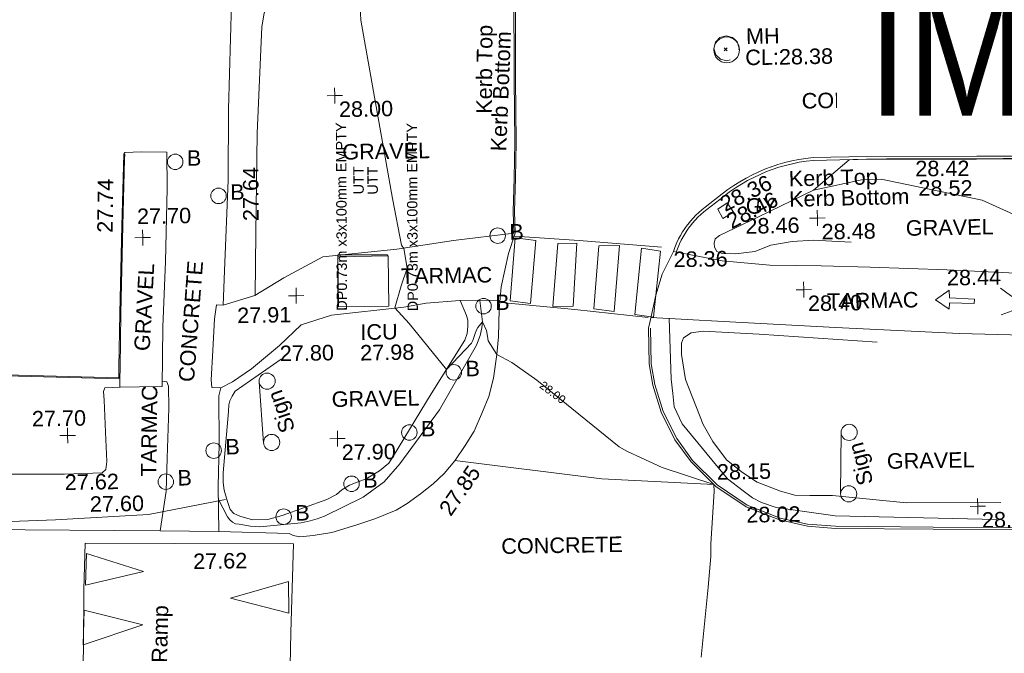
# Model space of a CAD drawing. Header units: millimetres. Extents: x -287732 to 520720, y -88450 to 287754.
# Tile 206 of 256: x -30479 to -6642, y 173686 to 189037. Entities that reach past the tile are written whole.
import ezdxf

# ---------------------------------------------------------------- set-up
doc = ezdxf.new("R2010")
doc.units = ezdxf.units.MM
for name, pattern in [('IMPORT-UG_ELEC_LV_QLB2 _2_', [2700, 1500, -300, 0, -250, 150, -300, 0, -200]), ('IMPORT-UG_ELEC_STREET LIGHTING_QLB2 _2_', [2700, 1500, -300, 0, -250, 150, -300, 0, -200]), ('IMPORT-UG_UNIDENTIFIED_QLA _2_', [2350, 1500, -300, 0, -50, 150, -300, 0, -50])]:
    doc.linetypes.add(name, pattern=pattern)
for name, color, linetype, lineweight, true_color in [('00_TOPO_FOOTPATH', 7, 'Continuous', 9, 0xa50000), ('00_TOPO_FURN_BARRIER_2D', 7, 'Continuous', 9, 0x666666), ('00_TOPO_FURN_BOLLARD', 7, 'Continuous', 9, 0x666666), ('00_TOPO_FURN_SIGN', 7, 'Continuous', 9, 0x666666), ('00_TOPO_KERB_BOTTOM', 1, 'Continuous', 9, 0xff0000), ('00_TOPO_KERB_TOP', 7, 'Continuous', 9, 0xa500a5), ('00_TOPO_LEVEL_SPOT', 7, 'Continuous', 9, 0x666666), ('00_TOPO_ROAD_MARKING_ARROWS', 7, 'Continuous', 9, 0x999999), ('00_TOPO_ROAD_MARKING_WHITE_CONTINUOUS', 7, 'Continuous', 9, 0x999999), ('00_TOPO_SERV_GULLY', 7, 'Continuous', 9, 0x5252a5), ('00_TOPO_SERV_IC', 5, 'Continuous', 9, 0x0000ff), ('00_TOPO_SERV_MH', 7, 'Continuous', 9, 0x666666), ('00_TOPO_TRAFFIC_RAMP', 7, 'Continuous', 9, 0x999999), ('00_UAV_FORM_LINES', 7, 'Continuous', 9, 0x666666), ('00_UAV_KERB_BOTTOM', 1, 'Continuous', 9, 0xff0000), ('00_UAV_KERB_TOP', 7, 'Continuous', 9, 0xa500a5), ('01_DTM_CONTOUR_MNR', 7, 'Continuous', 9, 0xa5a552), ('01_DTM_CONTOUR_MNR_LABELS', 7, 'Continuous', 9, 0xa5a552), ('12333-PUM-2D-U-0001-C01 - Rev2_REVIT IMPORT_dwg', 7, 'Continuous', 9, 0x767676), ('PUM-ELECTRIC-LV-QLB2', 1, 'IMPORT-UG_ELEC_LV_QLB2 _2_', 9, 0xff0000), ('PUM-ELECTRIC-MH', 1, 'Continuous', 9, 0xff0000), ('PUM-UNIDENTIFIED UTILITIES-QLA', 7, 'IMPORT-UG_UNIDENTIFIED_QLA _2_', 9, 0x52a500)]:
    doc.layers.add(name, color=color, linetype=linetype, lineweight=lineweight, true_color=true_color)
for name, color, linetype, lineweight in [('00_TOPO_PEDASTRIAN', 7, 'Continuous', 9), ('00_TOPO_ROAD_EDGE', 7, 'Continuous', 9), ('00_TOPO_SURFACE', 7, 'Continuous', 9), ('00_TOPO_SURVEY_TEXT', 7, 'Continuous', 9), ('A_RHA_Text', 7, 'Continuous', 9), ('GEN-TEXT', 7, 'Continuous', 9)]:
    doc.layers.add(name, color=color, linetype=linetype, lineweight=lineweight)
doc.styles.add('Arial Narrow', font='ARIALN.TTF', dxfattribs={"height": 3000})
doc.styles.add('Arial_1', font='arial.ttf', dxfattribs={"height": 250})
doc.styles.add('Swis721 Lt BT_1', font='swissl.ttf', dxfattribs={"height": 200})
doc.styles.add('Swis721 Lt BT_2', font='swissl.ttf', dxfattribs={"height": 375})

# ---------------------------------------------------------------- blocks, each defined once
blk = doc.blocks.new('12333-PUM-2D-U-0001-C01 - Rev2_REVIT IMPORT_dwg_MSL_Bollard_2-2077182-Site Location Plan Proposed')
at = {"layer": '00_TOPO_FURN_BOLLARD', "color": 254, "true_color": 0xcccccc}
blk.add_circle((0, 0), 62.5, dxfattribs=at)
blk = doc.blocks.new('12333-PUM-2D-U-0001-C01 - Rev2_REVIT IMPORT_dwg_MSL_Sign_SYM-2077194-Site Location Plan Proposed')
at = {"layer": '00_TOPO_FURN_SIGN', "color": 254, "true_color": 0xcccccc}
blk.add_line((1862, 0), (-1862, 0), dxfattribs=at)
for centre in [(-1862, -489), (1862, -489)]:
    blk.add_circle(centre, 489, dxfattribs=at)
blk = doc.blocks.new('12333-PUM-2D-U-0001-C01 - Rev2_REVIT IMPORT_dwg_MM-2077200-Site Location Plan Proposed')
at = {"layer": '00_TOPO_LEVEL_SPOT', "color": 254, "true_color": 0xcccccc, "flags": 128}
for points in [[(0, -500), (0, 0), (-500, 0)], [(500, 0), (0, 0), (0, 500)]]:
    blk.add_lwpolyline(points, dxfattribs=at)
blk = doc.blocks.new('12333-PUM-2D-U-0001-C01 - Rev2_REVIT IMPORT_dwg_PEDESTRIAN CROSS-2077256-Site Location Plan Proposed')
at = {"layer": '00_TOPO_PEDASTRIAN', "true_color": 0xe2e2e2}
blk.add_hatch(color=254, dxfattribs=at).paths.add_polyline_path([(533899411, 725737512), (533899447, 725737535), (533899478, 725737595), (533899484, 725737649), (533899472, 725737702), (533899446, 725737745), (533899424, 725737763), (533899346, 725737761), (533899314, 725737728), (533899293, 725737661), (533899296, 725737606), (533899315, 725737557), (533899347, 725737523), (533899352, 725737519)])
at = {"layer": '00_TOPO_PEDASTRIAN', "color": 253, "true_color": 0xaaaaaa, "flags": 128}
for points in [[(533898845, 725737730), (533898653, 725737861), (533898416, 725738042)], [(533898873, 725738023), (533899074, 725737959), (533899230, 725737667), (533899045, 725737491), (533898925, 725737277)], [(533899230, 725737667), (533898845, 725737730), (533898684, 725737491), (533898414, 725737395)]]:
    blk.add_lwpolyline(points, dxfattribs=at)
blk = doc.blocks.new('12333-PUM-2D-U-0001-C01 - Rev2_REVIT IMPORT_dwg_MGS62954_T2_Galway_ITM_3d_Rev1-2077680-Site Location Plan Proposed')
at = {"layer": '00_TOPO_FOOTPATH', "color": 254, "true_color": 0xcccccc, "flags": 128}
for points in [[(533886657, 725739579), (533885190, 725739430), (533883820, 725739240), (533882020, 725739090), (533881070, 725738600), (533880360, 725738180), (533879590, 725737960), (533879640, 725738790), (533879760, 725740990), (533879800, 725742710), (533879960, 725746140), (533879980, 725746290)], [(533877246, 725741662), (533877270, 725741700), (533877680, 725741710), (533878290, 725741690), (533878280, 725740810), (533878210, 725739040), (533878120, 725737460), (533878080, 725736020), (533877530, 725736020), (533877058, 725736014), (533876690, 725736010), (533876660, 725735920), (533876670, 725735710), (533876690, 725734930), (533876710, 725734220), (533876680, 725734030), (533876590, 725733950), (533875680, 725733930), (533874276, 725733959)], [(533890510, 725739070), (533891690, 725738820), (533892840, 725738700), (533894080, 725738660), (533895270, 725738610), (533897120, 725738510), (533899460, 725738360), (533901000, 725738360), (533902281, 725738483)], [(533886294, 725737961), (533885320, 725737970), (533884500, 725737920), (533883960, 725737840), (533882210, 725737670), (533881470, 725737450), (533880940, 725736960), (533880250, 725736410), (533879780, 725736100), (533879500, 725735960), (533879450, 725735770), (533879430, 725734600), (533879390, 725733570), (533879390, 725732480)], [(533889937, 725737481), (533891690, 725737350), (533894400, 725737160), (533897400, 725736960), (533899550, 725736870), (533900990, 725736830), (533902429, 725737041)]]:
    blk.add_lwpolyline(points, dxfattribs=at)
at = {"layer": '00_TOPO_FURN_BARRIER_2D', "color": 254, "true_color": 0xcccccc, "flags": 128}
blk.add_lwpolyline([(533873460, 725732790), (533875440, 725732830), (533877690, 725732920), (533879560, 725733250)], dxfattribs=at)
at = {"layer": '00_TOPO_KERB_BOTTOM', "color": 254, "true_color": 0xcccccc, "flags": 128}
for points in [[(533886690, 725739580), (533886681, 725740117), (533886719, 725740914), (533886750, 725741785), (533886759, 725743311), (533886796, 725745539), (533886814, 725748088), (533886830, 725749085), (533886842, 725750391)], [(533877246, 725741662), (533877169, 725739925), (533877086, 725737811), (533877040, 725736484), (533877032, 725736244), (533874300, 725736368)], [(533902301, 725732135), (533900272, 725732152), (533896682, 725732235), (533894313, 725732296), (533893636, 725732360), (533892966, 725732522), (533892165, 725732852), (533891438, 725733362), (533890849, 725733965), (533890469, 725734511), (533890147, 725735180), (533889954, 725735844), (533889879, 725736356), (533889873, 725737224)]]:
    blk.add_lwpolyline(points, dxfattribs=at)
at = {"layer": '00_TOPO_KERB_TOP', "color": 254, "true_color": 0xcccccc, "flags": 128}
for points in [[(533886657, 725739579), (533886648, 725740118), (533886686, 725740916), (533886717, 725741785), (533886725, 725743311), (533886763, 725745539), (533886781, 725748088), (533886796, 725749086), (533886809, 725750392)], [(533877272, 725741661), (533877266, 725741537), (533877194, 725739924), (533877112, 725737810), (533877066, 725736483), (533877056, 725736217), (533874299, 725736342)], [(533902297, 725732184), (533900273, 725732201), (533896684, 725732285), (533894316, 725732345), (533893644, 725732409), (533892981, 725732569), (533892189, 725732896), (533891470, 725733400), (533890888, 725733997), (533890512, 725734536), (533890193, 725735198), (533890002, 725735854), (533889928, 725736360), (533889923, 725737225)]]:
    blk.add_lwpolyline(points, dxfattribs=at)
at = {"layer": '00_TOPO_PEDASTRIAN', "color": 254, "true_color": 0xcccccc}
for p, q in [((533886537, 725737944), (533886689, 725739468)), ((533887185, 725739392), (533886689, 725739468)), ((533887032, 725737868), (533887185, 725739392)), ((533887566, 725737792), (533887718, 725739316)), ((533888175, 725739316), (533887718, 725739316)), ((533888061, 725737792), (533888175, 725739316)), ((533888556, 725737715), (533888709, 725739239)), ((533889204, 725739239), (533888709, 725739239)), ((533889052, 725737639), (533889204, 725739239)), ((533889547, 725737563), (533889737, 725739163)), ((533889737, 725739163), (533890195, 725739087)), ((533890195, 725739087), (533890004, 725737487)), ((533887032, 725737868), (533886537, 725737944)), ((533888061, 725737792), (533887566, 725737792)), ((533889052, 725737639), (533888556, 725737715)), ((533889547, 725737563), (533890004, 725737487))]:
    blk.add_line(p, q, dxfattribs=at)
at = {"layer": '00_TOPO_ROAD_EDGE', "color": 254, "true_color": 0xcccccc, "flags": 128}
for points in [[(533873170, 725732640), (533874699, 725732602), (533876857, 725732548), (533877970, 725732520), (533879390, 725732480), (533881090, 725732400), (533881190, 725732350), (533881350, 725732320), (533881670, 725732340), (533882120, 725732410), (533882730, 725732580), (533883170, 725732720), (533883690, 725732920), (533883960, 725733080), (533884290, 725733310), (533884600, 725733540), (533884870, 725733790), (533885130, 725734090), (533885390, 725734460), (533885610, 725734800), (533885820, 725735270), (533885980, 725735640), (533886100, 725736080), (533886190, 725736650), (533886240, 725737080), (533886270, 725737740), (533886330, 725738290), (533886520, 725739090), (533886690, 725739580)], [(533889873, 725737224), (533889907, 725737363), (533889962, 725737581), (533890070, 725738020), (533890230, 725738530), (533890510, 725739070)]]:
    blk.add_lwpolyline(points, dxfattribs=at)
at = {"layer": '00_TOPO_ROAD_MARKING_ARROWS', "color": 254, "true_color": 0xcccccc}
for p, q in [((533876174, 725732000), (533876136, 725731238)), ((533876174, 725732000), (533877545, 725731543)), ((533877545, 725731543), (533876136, 725731238)), ((533879641, 725730857), (533881051, 725731238)), ((533881051, 725730476), (533881051, 725731238)), ((533881051, 725730476), (533879641, 725730857)), ((533876098, 725730629), (533876060, 725729791)), ((533876098, 725730629), (533877507, 725730248)), ((533877507, 725730248), (533876060, 725729791))]:
    blk.add_line(p, q, dxfattribs=at)
at = {"layer": '00_TOPO_ROAD_MARKING_ARROWS', "color": 254, "true_color": 0xcccccc, "flags": 128}
blk.add_lwpolyline([(533897170, 725737830), (533897780, 725737790), (533897770, 725737680), (533897170, 725737710), (533897160, 725737560), (533896830, 725737790), (533897170, 725738020)], close=True, dxfattribs=at)
at = {"layer": '00_TOPO_ROAD_MARKING_WHITE_CONTINUOUS', "color": 254, "true_color": 0xcccccc, "flags": 128}
for points in [[(533886670, 725739510), (533888230, 725739380), (533890220, 725739180)], [(533886320, 725737910), (533888100, 725737710), (533889870, 725737480)]]:
    blk.add_lwpolyline(points, dxfattribs=at)
at = {"layer": '00_TOPO_SERV_GULLY', "color": 254, "true_color": 0xcccccc}
for p, q in [((533891833, 725740230), (533891604, 725740078)), ((533891985, 725740001), (533891833, 725740230)), ((533891719, 725739849), (533891604, 725740078)), ((533891719, 725739849), (533891985, 725740001))]:
    blk.add_line(p, q, dxfattribs=at)
at = {"layer": '00_TOPO_SERV_IC', "color": 254, "true_color": 0xcccccc}
for p, q in [((533882384, 725737868), (533882384, 725739087)), ((533883603, 725739087), (533882384, 725739087)), ((533883603, 725737868), (533883603, 725739087)), ((533882384, 725737868), (533883603, 725737868))]:
    blk.add_line(p, q, dxfattribs=at)
at = {"layer": '00_TOPO_SERV_MH', "color": 254, "true_color": 0xcccccc}
blk.add_circle((533891885, 725743932), 312, dxfattribs=at)
at = {"layer": '00_TOPO_SURFACE', "color": 254, "true_color": 0xcccccc}
blk.add_line((533877056, 725736217), (533877055, 725736014), dxfattribs=at)
at = {"layer": '00_TOPO_SURFACE', "color": 254, "true_color": 0xcccccc, "flags": 128}
for points in [[(533879590, 725737960), (533879430, 725737970), (533879370, 725737630), (533879320, 725736870), (533879270, 725736160), (533879280, 725735970), (533879500, 725735960)], [(533878083, 725736142), (533878190, 725736130), (533878230, 725736020), (533878230, 725735490), (533878170, 725734280), (533878130, 725733480), (533877970, 725732520)]]:
    blk.add_lwpolyline(points, dxfattribs=at)
at = {"layer": '00_TOPO_TRAFFIC_RAMP', "color": 254, "true_color": 0xcccccc, "flags": 128}
blk.add_lwpolyline([(533876150, 725732250), (533878320, 725732210), (533881190, 725732150), (533881090, 725730000), (533881010, 725728000), (533880990, 725726650), (533878760, 725726690), (533876980, 725726670), (533875920, 725726700), (533875970, 725727790), (533876060, 725729690), (533876100, 725731130)], close=True, dxfattribs=at)
at = {"layer": '00_UAV_FORM_LINES', "color": 254, "true_color": 0xcccccc, "flags": 128}
for points in [[(533880368, 725738185), (533880410, 725739693), (533880488, 725742112), (533880642, 725744683), (533880704, 725745014), (533880798, 725745213), (533880932, 725745334)], [(533893925, 725740500), (533892585, 725739875), (533891630, 725739441), (533891529, 725739356), (533891497, 725739257), (533891506, 725739157), (533891564, 725739055), (533891691, 725738998), (533892012, 725738985), (533892485, 725739037), (533892872, 725739182), (533893390, 725739264), (533893917, 725739282), (533894347, 725739250), (533894818, 725739218)], [(533885801, 725737965), (533885860, 725737447), (533885840, 725737299), (533885796, 725737114), (533885708, 725736882), (533884784, 725735332), (533883801, 725734043), (533883415, 725733610), (533882901, 725733249), (533881955, 725732810), (533881777, 725732748), (533881602, 725732700), (533881386, 725732658), (533880383, 725732577), (533880160, 725732596), (533879885, 725732645), (533879794, 725732661), (533879721, 725732704), (533879660, 725732758), (533879607, 725732833), (533879390, 725733271)], [(533880967, 725736625), (533879843, 725735869), (533879767, 725735755), (533879710, 725735639), (533879686, 725735545), (533879671, 725735381), (533879518, 725733896), (533879513, 725733664), (533879537, 725733477), (533879601, 725733231), (533879676, 725733011), (533879760, 725732909), (533879901, 725732841), (533880211, 725732750), (533880579, 725732749), (533880926, 725732837), (533882020, 725733211), (533882254, 725733329), (533882381, 725733436), (533882570, 725733549), (533882759, 725733613), (533882976, 725733696), (533883302, 725733881), (533883530, 725734064), (533883651, 725734236), (533884589, 725735727), (533885421, 725737011), (533885481, 725737175), (533885504, 725737345), (533885502, 725737495), (533885472, 725737608), (533885328, 725737970)], [(533898228, 725732440), (533894312, 725732599), (533892890, 725732826), (533892534, 725732954), (533892317, 725733071), (533892094, 725733247), (533891721, 725733538), (533890652, 725734889), (533890462, 725735308), (533890439, 725735631), (533890406, 725735976), (533890381, 725737458)], [(533895400, 725736788), (533892554, 725737028), (533891194, 725737127), (533890903, 725737093), (533890720, 725736971), (533890670, 725736845), (533890659, 725736573), (533890750, 725735961), (533891154, 725734867), (533891383, 725734449), (533891709, 725733998), (533892086, 725733687), (533892440, 725733446), (533893003, 725733223), (533893348, 725733116), (533893713, 725733106), (533894257, 725733092), (533896048, 725732882), (533898329, 725732852)], [(533891388, 725733413), (533888680, 725733591), (533885135, 725734097)]]:
    blk.add_lwpolyline(points, dxfattribs=at)
at = {"layer": '00_UAV_KERB_BOTTOM', "color": 254, "true_color": 0xcccccc, "flags": 128}
blk.add_lwpolyline([(533902104, 725741177), (533898533, 725741242), (533897898, 725741252), (533895226, 725741294), (533893929, 725741287), (533893756, 725741271), (533893584, 725741247), (533893414, 725741216), (533893244, 725741178), (533893077, 725741133), (533892922, 725741084), (533892911, 725741081), (533892775, 725741032), (533892614, 725740968), (533892456, 725740896), (533892301, 725740818), (533892149, 725740734), (533892001, 725740644), (533891857, 725740547), (533891717, 725740444), (533891295, 725740132), (533891218, 725740071), (533891143, 725740007), (533891071, 725739940), (533891001, 725739870), (533890935, 725739797), (533890872, 725739721), (533890856, 725739701), (533890797, 725739622), (533890741, 725739541), (533890689, 725739457), (533890640, 725739372), (533890595, 725739284), (533890546, 725739163), (533890510, 725739070)], dxfattribs=at)
at = {"layer": '00_UAV_KERB_TOP', "color": 254, "true_color": 0xcccccc, "flags": 128}
blk.add_lwpolyline([(533902126, 725741106), (533898532, 725741172), (533897887, 725741182), (533895226, 725741224), (533893933, 725741217), (533893764, 725741201), (533893595, 725741178), (533893428, 725741147), (533893261, 725741110), (533893097, 725741066), (533892934, 725741015), (533892912, 725741007), (533892800, 725740967), (533892641, 725740903), (533892486, 725740833), (533892333, 725740756), (533892184, 725740674), (533892039, 725740585), (533891897, 725740490), (533891759, 725740388), (533891337, 725740076), (533891262, 725740017), (533891189, 725739955), (533891119, 725739890), (533891052, 725739822), (533890988, 725739751), (533890926, 725739677), (533890911, 725739658), (533890854, 725739581), (533890800, 725739503), (533890749, 725739422), (533890702, 725739338), (533890659, 725739255), (533890611, 725739137), (533890579, 725739055)], dxfattribs=at)
at = {"layer": '01_DTM_CONTOUR_MNR', "color": 254, "true_color": 0xcccccc, "flags": 128}
for points in [[(533891010, 725729230), (533891207, 725730926), (533891289, 725731665), (533891291, 725731976), (533891394, 725733243), (533891390, 725733410), (533890145, 725733847), (533889644, 725734085), (533889295, 725734255), (533889116, 725734363), (533887523, 725735700), (533887149, 725736015), (533886552, 725736448), (533886190, 725736650), (533885985, 725736984), (533885972, 725737098), (533885954, 725737237), (533885860, 725737450), (533885742, 725737314), (533885712, 725737257), (533885665, 725737140), (533885619, 725736999), (533885584, 725736936), (533884970, 725736310), (533884081, 725737435), (533883740, 725737820), (533883909, 725738350), (533884056, 725738782), (533883990, 725739260), (533883933, 725739339), (533883737, 725740472), (533883044, 725744804), (533883033, 725745128)], [(533899015, 725739704), (533898008, 725740185), (533895566, 725740739), (533895131, 725740737), (533893930, 725740500), (533894800, 725741220), (533895230, 725741224), (533895711, 725741223), (533898530, 725741188), (533899723, 725741173)]]:
    blk.add_lwpolyline(points, dxfattribs=at)
for name, p, xscale, yscale, zscale in [('12333-PUM-2D-U-0001-C01 - Rev2_REVIT IMPORT_dwg_MM-2077200-Site Location Plan Proposed', (533882380, 725742990), 0.375, 0.375, 0.375), ('12333-PUM-2D-U-0001-C01 - Rev2_REVIT IMPORT_dwg_MSL_Bollard_2-2077182-Site Location Plan Proposed', (533878490, 725741453), 3, 3, 3), ('12333-PUM-2D-U-0001-C01 - Rev2_REVIT IMPORT_dwg_MSL_Bollard_2-2077182-Site Location Plan Proposed', (533879524, 725740610), 3, 3, 3), ('12333-PUM-2D-U-0001-C01 - Rev2_REVIT IMPORT_dwg_MM-2077200-Site Location Plan Proposed', (533894010, 725739820), 0.375, 0.375, 0.375), ('12333-PUM-2D-U-0001-C01 - Rev2_REVIT IMPORT_dwg_MM-2077200-Site Location Plan Proposed', (533877670, 725739630), 0.375, 0.375, 0.375), ('12333-PUM-2D-U-0001-C01 - Rev2_REVIT IMPORT_dwg_MSL_Bollard_2-2077182-Site Location Plan Proposed', (533886265, 725739528), 3, 3, 3), ('12333-PUM-2D-U-0001-C01 - Rev2_REVIT IMPORT_dwg_MM-2077200-Site Location Plan Proposed', (533881360, 725738160), 0.375, 0.375, 0.375), ('12333-PUM-2D-U-0001-C01 - Rev2_REVIT IMPORT_dwg_MM-2077200-Site Location Plan Proposed', (533893650, 725738090), 0.375, 0.375, 0.375), ('12333-PUM-2D-U-0001-C01 - Rev2_REVIT IMPORT_dwg_MSL_Bollard_2-2077182-Site Location Plan Proposed', (533885892, 725737826), 3, 3, 3), ('12333-PUM-2D-U-0001-C01 - Rev2_REVIT IMPORT_dwg_MSL_Bollard_2-2077182-Site Location Plan Proposed', (533885144, 725736235), 3, 3, 3), ('12333-PUM-2D-U-0001-C01 - Rev2_REVIT IMPORT_dwg_MM-2077200-Site Location Plan Proposed', (533875770, 725734870), 0.375, 0.375, 0.375), ('12333-PUM-2D-U-0001-C01 - Rev2_REVIT IMPORT_dwg_MSL_Bollard_2-2077182-Site Location Plan Proposed', (533884042, 725734798), 3, 3, 3), ('12333-PUM-2D-U-0001-C01 - Rev2_REVIT IMPORT_dwg_MM-2077200-Site Location Plan Proposed', (533882300, 725734680), 0.375, 0.375, 0.375), ('12333-PUM-2D-U-0001-C01 - Rev2_REVIT IMPORT_dwg_MSL_Bollard_2-2077182-Site Location Plan Proposed', (533879299, 725734441), 3, 3, 3), ('12333-PUM-2D-U-0001-C01 - Rev2_REVIT IMPORT_dwg_MSL_Bollard_2-2077182-Site Location Plan Proposed', (533878127, 725733709), 3, 3, 3), ('12333-PUM-2D-U-0001-C01 - Rev2_REVIT IMPORT_dwg_MSL_Bollard_2-2077182-Site Location Plan Proposed', (533882622, 725733580), 3, 3, 3), ('12333-PUM-2D-U-0001-C01 - Rev2_REVIT IMPORT_dwg_MSL_Bollard_2-2077182-Site Location Plan Proposed', (533880964, 725732811), 3, 3, 3), ('12333-PUM-2D-U-0001-C01 - Rev2_REVIT IMPORT_dwg_MM-2077200-Site Location Plan Proposed', (533897770, 725732770), 0.375, 0.375, 0.375)]:
    blk.add_blockref(name, p, dxfattribs=dict(xscale=xscale, yscale=yscale, zscale=zscale))
blk.add_blockref('12333-PUM-2D-U-0001-C01 - Rev2_REVIT IMPORT_dwg_PEDESTRIAN CROSS-2077256-Site Location Plan Proposed', (0, 0))
for p, xscale, yscale, zscale, rotation in [((533880468, 725735348), 0.4000000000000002, 0.4000000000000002, 0.4000000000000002, 93.22695407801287), ((533894474, 725733875), 0.4000000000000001, 0.4000000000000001, 0.4000000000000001, 88.5933339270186)]:
    blk.add_blockref('12333-PUM-2D-U-0001-C01 - Rev2_REVIT IMPORT_dwg_MSL_Sign_SYM-2077194-Site Location Plan Proposed', p, dxfattribs=dict(xscale=xscale, yscale=yscale, zscale=zscale, rotation=rotation))
at = {"layer": '00_TOPO_FOOTPATH', "color": 251, "true_color": 0x666666, "insert": (533880107, 725739989), "char_height": 375, "width": 1495.9, "attachment_point": 1, "rotation": 89.181, "line_spacing_factor": 1.005062, "style": 'Swis721 Lt BT_2'}
blk.add_mtext('27.64', dxfattribs=at)
at = {"layer": '00_TOPO_FOOTPATH', "color": 251, "true_color": 0x666666, "char_height": 375, "width": 1495.9, "attachment_point": 1, "line_spacing_factor": 1.005062, "style": 'Swis721 Lt BT_2'}
for s, insert in [('28.44', (533897120, 725738505)), ('27.80', (533880940, 725736955)), ('27.62', (533875680, 725733925))]:
    blk.add_mtext(s, dxfattribs=dict(at, insert=insert))
at = {"layer": '00_TOPO_FURN_BOLLARD', "char_height": 375, "width": 398.91, "attachment_point": 1, "line_spacing_factor": 1.005062, "style": 'Swis721 Lt BT_2'}
for insert in [(533878773, 725741727), (533879807, 725740884), (533886548, 725739802), (533886175, 725738101), (533885427, 725736509), (533884324, 725735072), (533879582, 725734716), (533878410, 725733984), (533882904, 725733854), (533881247, 725733085)]:
    blk.add_mtext('B', dxfattribs=dict(at, insert=insert))
at = {"layer": '00_TOPO_FURN_SIGN', "char_height": 375, "width": 1206.22, "attachment_point": 1, "line_spacing_factor": 1.005062, "style": 'Swis721 Lt BT_2'}
for insert, rotation in [((533880928, 725734803), 107.8752), ((533894887, 725733294), 103.2416)]:
    blk.add_mtext('Sign', dxfattribs=dict(at, insert=insert, rotation=rotation))
at = {"layer": '00_TOPO_KERB_BOTTOM', "color": 251, "true_color": 0x666666, "insert": (533886130, 725741583), "char_height": 375, "width": 3414.46, "attachment_point": 1, "rotation": 86.6446, "line_spacing_factor": 1.005062, "style": 'Swis721 Lt BT_2'}
blk.add_mtext('Kerb Bottom', dxfattribs=at)
at = {"layer": '00_TOPO_KERB_BOTTOM', "color": 251, "true_color": 0x666666, "insert": (533892165, 725732847), "char_height": 375, "width": 1495.9, "attachment_point": 1, "line_spacing_factor": 1.005062, "style": 'Swis721 Lt BT_2'}
blk.add_mtext('28.02', dxfattribs=at)
at = {"layer": '00_TOPO_KERB_TOP', "color": 251, "true_color": 0x666666, "char_height": 375, "attachment_point": 1, "line_spacing_factor": 1.005062, "style": 'Swis721 Lt BT_2'}
for s, insert, width, rotation in [('Kerb Top', (533885798, 725742492), 2493.17, 88.5303), ('27.74', (533876572, 725739768), 1495.9, 88.4917)]:
    blk.add_mtext(s, dxfattribs=dict(at, insert=insert, width=width, rotation=rotation))
at = {"layer": '00_TOPO_KERB_TOP', "color": 251, "true_color": 0x666666, "insert": (533891470, 725733899), "char_height": 375, "width": 1495.9, "attachment_point": 1, "line_spacing_factor": 1.005062, "style": 'Swis721 Lt BT_2'}
blk.add_mtext('28.15', dxfattribs=at)
at = {"layer": '00_TOPO_LEVEL_SPOT', "char_height": 375, "width": 1495.9, "attachment_point": 1, "line_spacing_factor": 1.005062, "style": 'Swis721 Lt BT_2'}
for s, insert in [('28.00', (533882475, 725742843)), ('27.70', (533877541, 725740336)), ('28.48', (533894105, 725739673)), ('27.91', (533879924, 725737893)), ('28.40', (533893745, 725737943)), ('27.70', (533874912, 725735477)), ('27.90', (533882395, 725734533)), ('28.33', (533897865, 725732623))]:
    blk.add_mtext(s, dxfattribs=dict(at, insert=insert))
at = {"layer": '00_TOPO_ROAD_EDGE', "color": 251, "true_color": 0x666666, "char_height": 375, "width": 1495.9, "attachment_point": 1, "line_spacing_factor": 1.005062, "style": 'Swis721 Lt BT_2'}
for s, insert in [('28.36', (533890510, 725739065)), ('27.60', (533876279, 725733385))]:
    blk.add_mtext(s, dxfattribs=dict(at, insert=insert))
at = {"layer": '00_TOPO_ROAD_EDGE', "color": 251, "true_color": 0x666666, "insert": (533884703, 725732948), "char_height": 375, "width": 1495.9, "attachment_point": 1, "rotation": 54.5225, "line_spacing_factor": 1.005062, "style": 'Swis721 Lt BT_2'}
blk.add_mtext('27.85', dxfattribs=at)
at = {"layer": '00_TOPO_SERV_GULLY', "color": 251, "true_color": 0x666666, "char_height": 375, "attachment_point": 1, "line_spacing_factor": 1.005062, "style": 'Swis721 Lt BT_2'}
for s, insert, width in [('GY', (533892281, 725740327), 821.56), ('28.46', (533892263, 725739844), 1495.9)]:
    blk.add_mtext(s, dxfattribs=dict(at, insert=insert, width=width))
at = {"layer": '00_TOPO_SERV_IC', "color": 251, "true_color": 0x666666, "char_height": 375, "attachment_point": 1, "line_spacing_factor": 1.005062, "style": 'Swis721 Lt BT_2'}
for s, insert, width in [('ICU', (533882899, 725737436), 1021.01), ('27.98', (533882885, 725736936), 1495.9)]:
    blk.add_mtext(s, dxfattribs=dict(at, insert=insert, width=width))
at = {"layer": '00_TOPO_SERV_MH', "char_height": 375, "attachment_point": 1, "line_spacing_factor": 1.005062, "style": 'Swis721 Lt BT_2'}
for s, insert, width in [('MH', (533892358, 725744441), 949.78), ('CL:28.38', (533892331, 725743927), 2440.93)]:
    blk.add_mtext(s, dxfattribs=dict(at, insert=insert, width=width))
at = {"layer": '00_TOPO_SURFACE', "color": 251, "true_color": 0x666666, "insert": (533878754, 725731954), "char_height": 375, "width": 1495.9, "attachment_point": 1, "line_spacing_factor": 1.005062, "style": 'Swis721 Lt BT_2'}
blk.add_mtext('27.62', dxfattribs=at)
at = {"layer": '00_TOPO_SURVEY_TEXT', "color": 251, "true_color": 0x666666, "char_height": 375, "attachment_point": 1, "line_spacing_factor": 1.005062, "style": 'Swis721 Lt BT_2'}
for s, insert, width in [('CONCRETE', (533893679, 725742853), 3286.24), ('GRAVEL', (533882538, 725741810), 2322.21), ('GRAVEL', (533896145, 725739727), 2322.21), ('TARMAC', (533883903, 725738774), 2450.43), ('TARMAC', (533894208, 725737990), 2450.43), ('GRAVEL', (533882176, 725735823), 2322.21), ('GRAVEL', (533895588, 725734090), 2322.21), ('CONCRETE', (533886219, 725732191), 3286.24)]:
    blk.add_mtext(s, dxfattribs=dict(at, insert=insert, width=width))
for s, insert, width, rotation in [('GRAVEL', (533877415, 725736899), 2322.21, 85.9251), ('CONCRETE', (533878476, 725736136), 3286.24, 84.6727), ('TARMAC', (533877524, 725733846), 2450.43, 88.3225)]:
    blk.add_mtext(s, dxfattribs=dict(at, insert=insert, width=width, rotation=rotation))
at = {"layer": '00_TOPO_TRAFFIC_RAMP', "color": 251, "true_color": 0x666666, "insert": (533877644, 725727731), "char_height": 375, "width": 3433.45, "attachment_point": 1, "rotation": 87.7716, "line_spacing_factor": 1.005062, "style": 'Swis721 Lt BT_2'}
blk.add_mtext('Traffic Ramp', dxfattribs=at)
at = {"layer": '00_UAV_KERB_BOTTOM', "color": 251, "true_color": 0x666666, "char_height": 375, "attachment_point": 1, "line_spacing_factor": 1.005062, "style": 'Swis721 Lt BT_2'}
for s, insert, width, rotation in [('28.42', (533896403, 725741167), 1495.9, 359.0991), ('28.36', (533891617, 725740342), 1495.9, 25.4329), ('Kerb Bottom', (533893331, 725740478), 3414.46, 0.3922)]:
    blk.add_mtext(s, dxfattribs=dict(at, insert=insert, width=width, rotation=rotation))
at = {"layer": '00_UAV_KERB_TOP', "color": 251, "true_color": 0x666666, "char_height": 375, "attachment_point": 1, "line_spacing_factor": 1.005062, "style": 'Swis721 Lt BT_2'}
for s, insert, width, rotation in [('Kerb Top', (533893332, 725740972), 2493.17, 0.3922), ('28.52', (533896470, 725740693), 1495.9, 359.0991), ('28.46', (533891763, 725739922), 1495.9, 26.0145)]:
    blk.add_mtext(s, dxfattribs=dict(at, insert=insert, width=width, rotation=rotation))
at = {"layer": '01_DTM_CONTOUR_MNR_LABELS', "color": 251, "true_color": 0x666666, "insert": (533887592, 725735787), "char_height": 200, "width": 797.8, "attachment_point": 2, "rotation": 322.0474, "line_spacing_factor": 1.005062, "style": 'Swis721 Lt BT_1'}
blk.add_mtext('28.00', dxfattribs=at)
blk = doc.blocks.new('12333-PUM-2D-U-0001-C01 - Rev2_REVIT IMPORT_dwg-1620468-Site Location Plan Proposed')
at = {"layer": 'GEN-TEXT', "color": 253, "true_color": 0xaaaaaa}
for p, q in [((250744, 128054), (250815, 128125)), ((250815, 128054), (250744, 128125))]:
    blk.add_line(p, q, dxfattribs=at)
at = {"layer": 'PUM-ELECTRIC-MH', "color": 21, "true_color": 0xffaaaa, "flags": 128}
for points in [[(241304, 122071), (241288, 122072), (241303, 123275)], [(241303, 123275), (242506, 123260), (242506, 123233)]]:
    blk.add_lwpolyline(points, dxfattribs=at)
at = {"layer": 'PUM-UNIDENTIFIED UTILITIES-QLA', "color": 9, "true_color": 0xc5e1aa, "flags": 128}
blk.add_lwpolyline([(251104, 128116), (251063, 128268), (251004, 128327), (250952, 128379), (250800, 128420), (250648, 128379), (250560, 128292), (250537, 128268), (250496, 128116), (250537, 127964), (250648, 127853), (250800, 127812), (250860, 127828), (250952, 127853), (251063, 127964)], close=True, dxfattribs=at)
blk.add_blockref('12333-PUM-2D-U-0001-C01 - Rev2_REVIT IMPORT_dwg_MGS62954_T2_Galway_ITM_3d_Rev1-2077680-Site Location Plan Proposed', (-533641080, -725615854))
at = {"layer": 'PUM-ELECTRIC-LV-QLB2', "char_height": 250, "attachment_point": 2, "rotation": 89.2877, "line_spacing_factor": 0.941778, "style": 'Arial_1'}
for s, insert, width in [('DP0.73m x3x100mm EMPTY', (241285, 124204), 5438.96), ('DP0.73m x3x100mm EMPTY', (242999, 124161), 5438.96), ('UTT', (241714, 125074), 808.04), ('UTT', (242055, 125062), 808.04)]:
    blk.add_mtext(s, dxfattribs=dict(at, insert=insert, width=width))

msp = doc.modelspace()

# ---------------------------------------------------------------- block references
at = {"layer": '12333-PUM-2D-U-0001-C01 - Rev2_REVIT IMPORT_dwg', "color": 254, "linetype": 'IMPORT-UG_ELEC_STREET LIGHTING_QLB2 _2_', "true_color": 0xffd4d4, "rotation": 0.9999999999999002}
msp.add_blockref('12333-PUM-2D-U-0001-C01 - Rev2_REVIT IMPORT_dwg-1620468-Site Location Plan Proposed', (-261895, 55870), dxfattribs=at)

# ---------------------------------------------------------------- next in the draw order: texts
at = {"layer": 'A_RHA_Text', "lineweight": 35, "insert": (-9940, 189708), "char_height": 3000, "width": 36877.63, "attachment_point": 1, "style": 'Arial Narrow', "bg_fill": 3, "box_fill_scale": 1.25, "bg_fill_color": 256, "bg_fill_true_color": 13158600, "bg_fill_transparency": 0}
msp.add_mtext('IMAGING CENTRE', dxfattribs=at)

doc.saveas('drawing.dxf')
